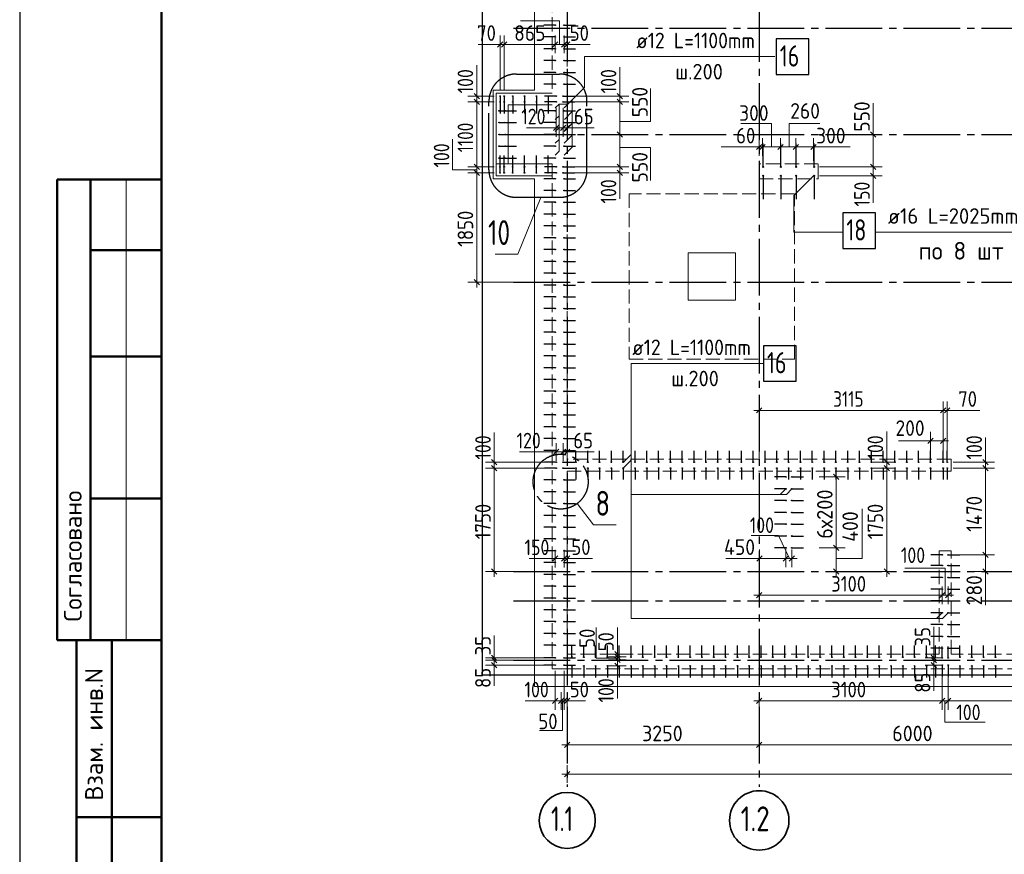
# Model space of a CAD drawing. Header units: millimetres. Extents: x 0 to 50400, y 0 to 35640.
# Tile 2 of 13: x 0 to 16665, y 7173 to 21305. Entities that reach past the tile are written whole.
import ezdxf

# ---------------------------------------------------------------- set-up
doc = ezdxf.new("R2010")
doc.units = ezdxf.units.MM
doc.linetypes.add('______2', pattern=[324, 240, -84])
doc.linetypes.add('______5', pattern=[1320, 960, -120, 120, -120])
for name, color, linetype, lineweight in [('Standard', 7, 'Continuous', 25), ('Выпуски арматуры Г-обр.', 52, 'Continuous', 25), ('ЖБ Лента фундамента под плитной частью', 52, 'Continuous', 50), ('ЖБ Пилон', 7, 'Continuous', 35), ('ЖБ Плита Фундамента верхний уровень', 7, 'Continuous', 35), ('ЖБ Стена верхний уровень', 7, 'Continuous', 35), ('Общий01', 7, 'Continuous', 13), ('Позиционная метка линия выноска', 7, 'Continuous', 13), ('Позиционная метка номер позиции', 7, 'Continuous', 13), ('Размерная линия_ общее', 7, 'Continuous', 13)]:
    doc.layers.add(name, color=color, linetype=linetype, lineweight=lineweight)
doc.layers.add('Оси', color=7, linetype='______5', lineweight=13, true_color=0x656565)
doc.styles.add('ISOCPEUR', font='txt')

msp = doc.modelspace()

# ---------------------------------------------------------------- linework, layer by layer
at = {"layer": 'Standard', "color": 7, "linetype": 'Continuous', "lineweight": 25, "transparency": 33554687}
msp.add_line((2400, 35040), (2400, 1270), dxfattribs=at)
at = {"layer": 'Standard', "color": 7, "linetype": '______5', "lineweight": -3, "transparency": 33554687}
for p, q in [((8407, 20384), (9137, 20384)), ((7941, 18762), (7941, 19919)), ((9602, 18762), (9602, 19919)), ((8407, 18297), (9137, 18297))]:
    msp.add_line(p, q, dxfattribs=at)
at = {"layer": 'Standard', "color": 7, "linetype": 'Continuous', "lineweight": 50, "transparency": 33554687}
for p, q in [((7, 18600), (0, 18600)), ((2400, 18600), (632, 18600)), ((632, 18600), (632, 10800)), ((632, 18600), (632, 10800)), ((1200, 18600), (1200, 10800)), ((2400, 17400), (1200, 17400)), ((2400, 15600), (1200, 15600)), ((2400, 13200), (1200, 13200)), ((0, 10800), (7, 10800)), ((632, 10800), (2400, 10800)), ((960, 600), (960, 10800)), ((960, 600), (960, 10800)), ((1560, 600), (1560, 10800)), ((960, 7800), (2400, 7800))]:
    msp.add_line(p, q, dxfattribs=at)
at = {"layer": 'Standard', "color": 7, "linetype": 'Continuous', "lineweight": 13, "transparency": 33554687}
msp.add_line((1800, 18600), (1800, 10800), dxfattribs=at)
at = {"layer": 'Standard', "color": 7, "linetype": 'Continuous', "lineweight": 25, "transparency": 33554687}
msp.add_lwpolyline([(0, 0), (50400, 0), (50400, 35640), (0, 35640), (0, 0)], close=True, dxfattribs=at)
at = {"layer": 'Standard', "color": 7, "linetype": 'Continuous', "lineweight": 50, "transparency": 33554687}
msp.add_lwpolyline([(2400, 35040), (49800, 35040), (49800, 600), (2400, 600), (2400, 35040)], close=True, dxfattribs=at)
at = {"layer": 'Standard', "color": 254, "linetype": 'Continuous', "lineweight": -3, "true_color": 0xc4c4ff, "transparency": 33554687}
msp.add_lwpolyline([(7826, 10212), (40555, 10212), (40555, 33117), (7826, 33117), (7826, 10212)], dxfattribs=at)
at = {"layer": 'Standard', "color": 7, "linetype": 'Continuous', "lineweight": 13, "transparency": 33554687}
for points in [[(8045, 17333), (8429, 17333), (8819, 18295)], [(9437, 13112), (9713, 12749), (10097, 12749)]]:
    msp.add_lwpolyline(points, dxfattribs=at)
at = {"layer": 'Standard', "color": 7, "linetype": '______5', "lineweight": -3, "transparency": 33554687}
msp.add_circle((9156, 13483), 465, dxfattribs=at)
for centre, start, end in [((8407, 19919), 90, 180), ((9137, 19919), 0, 90), ((8407, 18762), 180, 270), ((9137, 18762), 270, 0)]:
    msp.add_arc(centre, 465, start, end, dxfattribs=at)
at = {"layer": 'Выпуски арматуры Г-обр.', "color": 253, "linetype": 'Continuous', "lineweight": 25, "true_color": 0xa0a0a0, "transparency": 33554687}
for p, q in [((9065, 21212), (8870, 21212)), ((9215, 21212), (9410, 21212)), ((9065, 21012), (8870, 21012)), ((9215, 21012), (9410, 21012)), ((9065, 20812), (8870, 20812)), ((9215, 20812), (9410, 20812)), ((9065, 20612), (8870, 20612)), ((9215, 20612), (9410, 20612)), ((9065, 20412), (8870, 20412)), ((9215, 20412), (9410, 20412)), ((9065, 20212), (8870, 20212)), ((9215, 20212), (9410, 20212)), ((8130, 20012), (8130, 19817)), ((8200, 20012), (8200, 19817)), ((8345, 20012), (8345, 19817)), ((8545, 20012), (8545, 19817)), ((8745, 20012), (8745, 19817)), ((9080, 20012), (8885, 20012)), ((8945, 20012), (8945, 19817)), ((9200, 20012), (9395, 20012)), ((8130, 19912), (8130, 19717)), ((8200, 19912), (8200, 19717)), ((8345, 19912), (8345, 19717)), ((8545, 19912), (8545, 19717)), ((8745, 19912), (8745, 19717)), ((9080, 19912), (8885, 19912)), ((8945, 19912), (8945, 19717)), ((9200, 19912), (9395, 19912)), ((8115, 19762), (8310, 19762)), ((8215, 19762), (8410, 19762)), ((9065, 19762), (8870, 19762)), ((9215, 19762), (9410, 19762)), ((8115, 19562), (8310, 19562)), ((8215, 19562), (8410, 19562)), ((9065, 19562), (8870, 19562)), ((9215, 19562), (9410, 19562)), ((8115, 19362), (8310, 19362)), ((8215, 19362), (8410, 19362)), ((9065, 19362), (8870, 19362)), ((9215, 19362), (9410, 19362)), ((12585, 18812), (12585, 19206)), ((12885, 18812), (12885, 19206)), ((13145, 18812), (13145, 19206)), ((13445, 18812), (13445, 19206)), ((8115, 19162), (8310, 19162)), ((8130, 18812), (8130, 19007)), ((8200, 18812), (8200, 19007)), ((8215, 19162), (8410, 19162)), ((8345, 18812), (8345, 19007)), ((8545, 18812), (8545, 19007)), ((8745, 18812), (8745, 19007)), ((9065, 19162), (8870, 19162)), ((8945, 18812), (8945, 19007)), ((9215, 19162), (9410, 19162)), ((8115, 18962), (8310, 18962)), ((8115, 18962), (8310, 18962)), ((8130, 18712), (8130, 18907)), ((8200, 18712), (8200, 18907)), ((8215, 18962), (8410, 18962)), ((8345, 18712), (8345, 18907)), ((8545, 18712), (8545, 18907)), ((8745, 18712), (8745, 18907)), ((9065, 18962), (8870, 18962)), ((8945, 18712), (8945, 18907)), ((9215, 18962), (9410, 18962)), ((9080, 18812), (8885, 18812)), ((9080, 18712), (8885, 18712)), ((9200, 18812), (9395, 18812)), ((9200, 18712), (9395, 18712)), ((9065, 18612), (8870, 18612)), ((9215, 18612), (9410, 18612)), ((12585, 18662), (12585, 18268)), ((12885, 18662), (12885, 18268)), ((13145, 18662), (13145, 18268)), ((13445, 18662), (13445, 18268)), ((9065, 18412), (8870, 18412)), ((9215, 18412), (9410, 18412)), ((9065, 18212), (8870, 18212)), ((9215, 18212), (9410, 18212)), ((9065, 18012), (8870, 18012)), ((9215, 18012), (9410, 18012)), ((9065, 17812), (8870, 17812)), ((9215, 17812), (9410, 17812)), ((9065, 17612), (8870, 17612)), ((9215, 17612), (9410, 17612)), ((9065, 17412), (8870, 17412)), ((9215, 17412), (9410, 17412)), ((9065, 17212), (8870, 17212)), ((9215, 17212), (9410, 17212)), ((9065, 17012), (8870, 17012)), ((9215, 17012), (9410, 17012)), ((9065, 16812), (8870, 16812)), ((9215, 16812), (9410, 16812)), ((9065, 16612), (8870, 16612)), ((9215, 16612), (9410, 16612)), ((9065, 16412), (8870, 16412)), ((9215, 16412), (9410, 16412)), ((9065, 16212), (8870, 16212)), ((9215, 16212), (9410, 16212)), ((9065, 16012), (8870, 16012)), ((9215, 16012), (9410, 16012)), ((9065, 15812), (8870, 15812)), ((9215, 15812), (9410, 15812)), ((9065, 15612), (8870, 15612)), ((9215, 15612), (9410, 15612)), ((9065, 15412), (8870, 15412)), ((9215, 15412), (9410, 15412)), ((9065, 15212), (8870, 15212)), ((9215, 15212), (9410, 15212)), ((9065, 15012), (8870, 15012)), ((9215, 15012), (9410, 15012)), ((9065, 14812), (8870, 14812)), ((9215, 14812), (9410, 14812)), ((9065, 14612), (8870, 14612)), ((9215, 14612), (9410, 14612)), ((9065, 14412), (8870, 14412)), ((9215, 14412), (9410, 14412)), ((9065, 14212), (8870, 14212)), ((9215, 14212), (9410, 14212)), ((9065, 14012), (8870, 14012)), ((9215, 14012), (9410, 14012)), ((9415, 13812), (9415, 14007)), ((9615, 13812), (9615, 14007)), ((9815, 13812), (9815, 14007)), ((10015, 13812), (10015, 14007)), ((10215, 13812), (10215, 14007)), ((10415, 13812), (10415, 14007)), ((10615, 13812), (10615, 14007)), ((10815, 13812), (10815, 14007)), ((11015, 13812), (11015, 14007)), ((11215, 13812), (11215, 14007)), ((11415, 13812), (11415, 14007)), ((11615, 13812), (11615, 14007)), ((11815, 13812), (11815, 14007)), ((12015, 13812), (12015, 14007)), ((12215, 13812), (12215, 14007)), ((12415, 13812), (12415, 14007)), ((12615, 13812), (12615, 14007)), ((12815, 13812), (12815, 14007)), ((13015, 13812), (13015, 14007)), ((13215, 13812), (13215, 14007)), ((13415, 13812), (13415, 14007)), ((13615, 13812), (13615, 14007)), ((13815, 13812), (13815, 14007)), ((14015, 13812), (14015, 14007)), ((14215, 13812), (14215, 14007)), ((14415, 13812), (14415, 14007)), ((14615, 13812), (14615, 14007)), ((14815, 13812), (14815, 14007)), ((15015, 13812), (15015, 14007)), ((15215, 13812), (15215, 14007)), ((15415, 13812), (15415, 14007)), ((15630, 13812), (15630, 14007)), ((15700, 13812), (15700, 14007)), ((9080, 13812), (8885, 13812)), ((9080, 13712), (8885, 13712)), ((9200, 13812), (9395, 13812)), ((9200, 13712), (9395, 13712)), ((9415, 13712), (9415, 13517)), ((9615, 13712), (9615, 13517)), ((9815, 13712), (9815, 13517)), ((10015, 13712), (10015, 13517)), ((10215, 13712), (10215, 13517)), ((10415, 13712), (10415, 13517)), ((10615, 13712), (10615, 13517)), ((10815, 13712), (10815, 13517)), ((11015, 13712), (11015, 13517)), ((11215, 13712), (11215, 13517)), ((11415, 13712), (11415, 13517)), ((11615, 13712), (11615, 13517)), ((11815, 13712), (11815, 13517)), ((12015, 13712), (12015, 13517)), ((12215, 13712), (12215, 13517)), ((12415, 13712), (12415, 13517)), ((12615, 13712), (12615, 13517)), ((12815, 13712), (12815, 13517)), ((13015, 13712), (13015, 13517)), ((13215, 13712), (13215, 13517)), ((13415, 13712), (13415, 13517)), ((13615, 13712), (13615, 13517)), ((13815, 13712), (13815, 13517)), ((14015, 13712), (14015, 13517)), ((14215, 13712), (14215, 13517)), ((14415, 13712), (14415, 13517)), ((14615, 13712), (14615, 13517)), ((14815, 13712), (14815, 13517)), ((15015, 13712), (15015, 13517)), ((15215, 13712), (15215, 13517)), ((15415, 13712), (15415, 13517)), ((15630, 13712), (15630, 13517)), ((15700, 13712), (15700, 13517)), ((9065, 13512), (8870, 13512)), ((9215, 13512), (9410, 13512)), ((12970, 13562), (12775, 13562)), ((13070, 13562), (13265, 13562)), ((12970, 13362), (12775, 13362)), ((13070, 13362), (13265, 13362)), ((9065, 13312), (8870, 13312)), ((9215, 13312), (9410, 13312)), ((9065, 13112), (8870, 13112)), ((9215, 13112), (9410, 13112)), ((12970, 13162), (12775, 13162)), ((13070, 13162), (13265, 13162)), ((9065, 12912), (8870, 12912)), ((9215, 12912), (9410, 12912)), ((12970, 12962), (12775, 12962)), ((13070, 12962), (13265, 12962)), ((9065, 12712), (8870, 12712)), ((9215, 12712), (9410, 12712)), ((12970, 12762), (12775, 12762)), ((13070, 12762), (13265, 12762)), ((9065, 12512), (8870, 12512)), ((9215, 12512), (9410, 12512)), ((12970, 12562), (12775, 12562)), ((13070, 12562), (13265, 12562)), ((12970, 12362), (12775, 12362)), ((13070, 12362), (13265, 12362)), ((9065, 12312), (8870, 12312)), ((9215, 12312), (9410, 12312)), ((15615, 12242), (15420, 12242)), ((15715, 12242), (15910, 12242)), ((9065, 12112), (8870, 12112)), ((9215, 12112), (9410, 12112)), ((15615, 12062), (15420, 12062)), ((15715, 12062), (15910, 12062)), ((9065, 11912), (8870, 11912)), ((9215, 11912), (9410, 11912)), ((15615, 11862), (15420, 11862)), ((15715, 11862), (15910, 11862)), ((9065, 11712), (8870, 11712)), ((9215, 11712), (9410, 11712)), ((9065, 11512), (8870, 11512)), ((9215, 11512), (9410, 11512)), ((15615, 11662), (15420, 11662)), ((15715, 11662), (15910, 11662)), ((15615, 11462), (15420, 11462)), ((15715, 11462), (15910, 11462)), ((9065, 11312), (8870, 11312)), ((9215, 11312), (9410, 11312)), ((15615, 11262), (15420, 11262)), ((15715, 11262), (15910, 11262)), ((9065, 11112), (8870, 11112)), ((9215, 11112), (9410, 11112)), ((15615, 11062), (15420, 11062)), ((15715, 11062), (15910, 11062)), ((9065, 10912), (8870, 10912)), ((9215, 10912), (9410, 10912)), ((15615, 10862), (15420, 10862)), ((15715, 10862), (15910, 10862)), ((9065, 10712), (8870, 10712)), ((9215, 10712), (9410, 10712)), ((9348, 10512), (9348, 10707)), ((9548, 10512), (9548, 10707)), ((9748, 10512), (9748, 10707)), ((9948, 10512), (9948, 10707)), ((10148, 10512), (10148, 10707)), ((10348, 10512), (10348, 10707)), ((10548, 10512), (10548, 10707)), ((10748, 10512), (10748, 10707)), ((10948, 10512), (10948, 10707)), ((11148, 10512), (11148, 10707)), ((11348, 10512), (11348, 10707)), ((11548, 10512), (11548, 10707)), ((11748, 10512), (11748, 10707)), ((11948, 10512), (11948, 10707)), ((12148, 10512), (12148, 10707)), ((12348, 10512), (12348, 10707)), ((12548, 10512), (12548, 10707)), ((12748, 10512), (12748, 10707)), ((12948, 10512), (12948, 10707)), ((13148, 10512), (13148, 10707)), ((13348, 10512), (13348, 10707)), ((13548, 10512), (13548, 10707)), ((13748, 10512), (13748, 10707)), ((13948, 10512), (13948, 10707)), ((14148, 10512), (14148, 10707)), ((14348, 10512), (14348, 10707)), ((14548, 10512), (14548, 10707)), ((14748, 10512), (14748, 10707)), ((14948, 10512), (14948, 10707)), ((15148, 10512), (15148, 10707)), ((15348, 10512), (15348, 10707)), ((15498, 10512), (15498, 10707)), ((15615, 10497), (15615, 10692)), ((15715, 10497), (15715, 10692)), ((15915, 10512), (15915, 10707)), ((16115, 10512), (16115, 10707)), ((16315, 10512), (16315, 10707)), ((16515, 10512), (16515, 10707)), ((15615, 10662), (15420, 10662)), ((15715, 10662), (15910, 10662)), ((9065, 10497), (8870, 10497)), ((9065, 10377), (8870, 10377)), ((9215, 10497), (9410, 10497)), ((9215, 10377), (9410, 10377)), ((9348, 10362), (9348, 10167)), ((9548, 10362), (9548, 10167)), ((9748, 10362), (9748, 10167)), ((9948, 10362), (9948, 10167)), ((10148, 10362), (10148, 10167)), ((10348, 10362), (10348, 10167)), ((10548, 10362), (10548, 10167)), ((10748, 10362), (10748, 10167)), ((10948, 10362), (10948, 10167)), ((11148, 10362), (11148, 10167)), ((11348, 10362), (11348, 10167)), ((11548, 10362), (11548, 10167)), ((11748, 10362), (11748, 10167)), ((11948, 10362), (11948, 10167)), ((12148, 10362), (12148, 10167)), ((12348, 10362), (12348, 10167)), ((12548, 10362), (12548, 10167)), ((12748, 10362), (12748, 10167)), ((12948, 10362), (12948, 10167)), ((13148, 10362), (13148, 10167)), ((13348, 10362), (13348, 10167)), ((13548, 10362), (13548, 10167)), ((13748, 10362), (13748, 10167)), ((13948, 10362), (13948, 10167)), ((14148, 10362), (14148, 10167)), ((14348, 10362), (14348, 10167)), ((14548, 10362), (14548, 10167)), ((14748, 10362), (14748, 10167)), ((14948, 10362), (14948, 10167)), ((15148, 10362), (15148, 10167)), ((15348, 10362), (15348, 10167)), ((15498, 10362), (15498, 10167)), ((15615, 10377), (15615, 10182)), ((15715, 10377), (15715, 10182)), ((15915, 10362), (15915, 10167)), ((16115, 10362), (16115, 10167)), ((16315, 10362), (16315, 10167)), ((16515, 10362), (16515, 10167))]:
    msp.add_line(p, q, dxfattribs=at)
at = {"layer": 'Выпуски арматуры Г-обр.', "color": 7, "linetype": 'Continuous', "lineweight": 25, "transparency": 33554687}
for points in [[(12805, 20379), (13357, 20379), (13357, 20979), (12805, 20979), (12805, 20379)], [(13931, 17433), (14483, 17433), (14483, 18033), (13931, 18033), (13931, 17433)], [(12588, 15185), (13140, 15185), (13140, 15785), (12588, 15785), (12588, 15185)]]:
    msp.add_lwpolyline(points, dxfattribs=at)
for centre, radius in [((9065, 21212), 6), ((9215, 21212), 6), ((9065, 21012), 6), ((9215, 21012), 6), ((9065, 20812), 6), ((9215, 20812), 6), ((9065, 20612), 6), ((9215, 20612), 6), ((9065, 20412), 6), ((9215, 20412), 6), ((9065, 20212), 6), ((9215, 20212), 6), ((8130, 20012), 6), ((8200, 20012), 6), ((8345, 20012), 6), ((8545, 20012), 6), ((8745, 20012), 6), ((8945, 20012), 6), ((9080, 20012), 6), ((9200, 20012), 6), ((8130, 19912), 6), ((8200, 19912), 6), ((8345, 19912), 6), ((8545, 19912), 6), ((8745, 19912), 6), ((8945, 19912), 6), ((9080, 19912), 6), ((9200, 19912), 6), ((8115, 19762), 6), ((8215, 19762), 6), ((9065, 19762), 6), ((9215, 19762), 6), ((8115, 19562), 6), ((8215, 19562), 6), ((9065, 19562), 6), ((9215, 19562), 6), ((8115, 19362), 6), ((8215, 19362), 6), ((9065, 19362), 6), ((9215, 19362), 6), ((8115, 19162), 6), ((8215, 19162), 6), ((9065, 19162), 6), ((9215, 19162), 6), ((8115, 18962), 6), ((8115, 18962), 6), ((8215, 18962), 6), ((9065, 18962), 6), ((9215, 18962), 6), ((8130, 18812), 6), ((8130, 18712), 6), ((8200, 18812), 6), ((8200, 18712), 6), ((8345, 18812), 6), ((8345, 18712), 6), ((8545, 18812), 6), ((8545, 18712), 6), ((8745, 18812), 6), ((8745, 18712), 6), ((8945, 18812), 6), ((8945, 18712), 6), ((9080, 18812), 6), ((9080, 18712), 6), ((9200, 18812), 6), ((9200, 18712), 6), ((12585, 18812), 8), ((12585, 18662), 8), ((12885, 18812), 8), ((12885, 18662), 8), ((13145, 18812), 8), ((13145, 18662), 8), ((13445, 18812), 8), ((13445, 18662), 8), ((9065, 18612), 6), ((9215, 18612), 6), ((9065, 18412), 6), ((9215, 18412), 6), ((9065, 18212), 6), ((9215, 18212), 6), ((9065, 18012), 6), ((9215, 18012), 6), ((9065, 17812), 6), ((9215, 17812), 6), ((9065, 17612), 6), ((9215, 17612), 6), ((9065, 17412), 6), ((9215, 17412), 6), ((9065, 17212), 6), ((9215, 17212), 6), ((9065, 17012), 6), ((9215, 17012), 6), ((9065, 16812), 6), ((9215, 16812), 6), ((9065, 16612), 6), ((9215, 16612), 6), ((9065, 16412), 6), ((9215, 16412), 6), ((9065, 16212), 6), ((9215, 16212), 6), ((9065, 16012), 6), ((9215, 16012), 6), ((9065, 15812), 6), ((9215, 15812), 6), ((9065, 15612), 6), ((9215, 15612), 6), ((9065, 15412), 6), ((9215, 15412), 6), ((9065, 15212), 6), ((9215, 15212), 6), ((9065, 15012), 6), ((9215, 15012), 6), ((9065, 14812), 6), ((9215, 14812), 6), ((9065, 14612), 6), ((9215, 14612), 6), ((9065, 14412), 6), ((9215, 14412), 6), ((9065, 14212), 6), ((9215, 14212), 6), ((9065, 14012), 6), ((9215, 14012), 6), ((9080, 13812), 6), ((9080, 13712), 6), ((9200, 13812), 6), ((9200, 13712), 6), ((9415, 13812), 6), ((9415, 13712), 6), ((9615, 13812), 6), ((9615, 13712), 6), ((9815, 13812), 6), ((9815, 13712), 6), ((10015, 13812), 6), ((10015, 13712), 6), ((10215, 13812), 6), ((10215, 13712), 6), ((10415, 13812), 6), ((10415, 13712), 6), ((10615, 13812), 6), ((10615, 13712), 6), ((10815, 13812), 6), ((10815, 13712), 6), ((11015, 13812), 6), ((11015, 13712), 6), ((11215, 13812), 6), ((11215, 13712), 6), ((11415, 13812), 6), ((11415, 13712), 6), ((11615, 13812), 6), ((11615, 13712), 6), ((11815, 13812), 6), ((11815, 13712), 6), ((12015, 13812), 6), ((12015, 13712), 6), ((12215, 13812), 6), ((12215, 13712), 6), ((12415, 13812), 6), ((12415, 13712), 6), ((12615, 13812), 6), ((12615, 13712), 6), ((12815, 13812), 6), ((12815, 13712), 6), ((13015, 13812), 6), ((13015, 13712), 6), ((13215, 13812), 6), ((13215, 13712), 6), ((13415, 13812), 6), ((13415, 13712), 6), ((13615, 13812), 6), ((13615, 13712), 6), ((13815, 13812), 6), ((13815, 13712), 6), ((14015, 13812), 6), ((14015, 13712), 6), ((14215, 13812), 6), ((14215, 13712), 6), ((14415, 13812), 6), ((14415, 13712), 6), ((14615, 13812), 6), ((14615, 13712), 6), ((14815, 13812), 6), ((14815, 13712), 6), ((15015, 13812), 6), ((15015, 13712), 6), ((15215, 13812), 6), ((15215, 13712), 6), ((15415, 13812), 6), ((15415, 13712), 6), ((15630, 13812), 6), ((15630, 13712), 6), ((15700, 13812), 6), ((15700, 13712), 6), ((9065, 13512), 6), ((9215, 13512), 6), ((12970, 13562), 6), ((13070, 13562), 6), ((12970, 13362), 6), ((13070, 13362), 6), ((9065, 13312), 6), ((9215, 13312), 6), ((12970, 13162), 6), ((13070, 13162), 6), ((9065, 13112), 6), ((9215, 13112), 6), ((9065, 12912), 6), ((9215, 12912), 6), ((12970, 12962), 6), ((13070, 12962), 6), ((9065, 12712), 6), ((9215, 12712), 6), ((12970, 12762), 6), ((13070, 12762), 6), ((9065, 12512), 6), ((9215, 12512), 6), ((12970, 12562), 6), ((13070, 12562), 6), ((12970, 12362), 6), ((13070, 12362), 6), ((9065, 12312), 6), ((9215, 12312), 6), ((15615, 12242), 6), ((15715, 12242), 6), ((9065, 12112), 6), ((9215, 12112), 6), ((15615, 12062), 6), ((15715, 12062), 6), ((9065, 11912), 6), ((9215, 11912), 6), ((15615, 11862), 6), ((15715, 11862), 6), ((9065, 11712), 6), ((9215, 11712), 6), ((15615, 11662), 6), ((15715, 11662), 6), ((9065, 11512), 6), ((9215, 11512), 6), ((15615, 11462), 6), ((15715, 11462), 6), ((9065, 11312), 6), ((9215, 11312), 6), ((15615, 11262), 6), ((15715, 11262), 6), ((9065, 11112), 6), ((9215, 11112), 6), ((15615, 11062), 6), ((15715, 11062), 6), ((9065, 10912), 6), ((9215, 10912), 6), ((15615, 10862), 6), ((15715, 10862), 6), ((9065, 10712), 6), ((9215, 10712), 6), ((15615, 10662), 6), ((15715, 10662), 6), ((9065, 10497), 6), ((9215, 10497), 6), ((9348, 10512), 6), ((9548, 10512), 6), ((9748, 10512), 6), ((9948, 10512), 6), ((10148, 10512), 6), ((10348, 10512), 6), ((10548, 10512), 6), ((10748, 10512), 6), ((10948, 10512), 6), ((11148, 10512), 6), ((11348, 10512), 6), ((11548, 10512), 6), ((11748, 10512), 6), ((11948, 10512), 6), ((12148, 10512), 6), ((12348, 10512), 6), ((12548, 10512), 6), ((12748, 10512), 6), ((12948, 10512), 6), ((13148, 10512), 6), ((13348, 10512), 6), ((13548, 10512), 6), ((13748, 10512), 6), ((13948, 10512), 6), ((14148, 10512), 6), ((14348, 10512), 6), ((14548, 10512), 6), ((14748, 10512), 6), ((14948, 10512), 6), ((15148, 10512), 6), ((15348, 10512), 6), ((15498, 10512), 6), ((15615, 10497), 6), ((15715, 10497), 6), ((15915, 10512), 6), ((16115, 10512), 6), ((16315, 10512), 6), ((16515, 10512), 6), ((9065, 10377), 6), ((9215, 10377), 6), ((9348, 10362), 6), ((9548, 10362), 6), ((9748, 10362), 6), ((9948, 10362), 6), ((10148, 10362), 6), ((10348, 10362), 6), ((10548, 10362), 6), ((10748, 10362), 6), ((10948, 10362), 6), ((11148, 10362), 6), ((11348, 10362), 6), ((11548, 10362), 6), ((11748, 10362), 6), ((11948, 10362), 6), ((12148, 10362), 6), ((12348, 10362), 6), ((12548, 10362), 6), ((12748, 10362), 6), ((12948, 10362), 6), ((13148, 10362), 6), ((13348, 10362), 6), ((13548, 10362), 6), ((13748, 10362), 6), ((13948, 10362), 6), ((14148, 10362), 6), ((14348, 10362), 6), ((14548, 10362), 6), ((14748, 10362), 6), ((14948, 10362), 6), ((15148, 10362), 6), ((15348, 10362), 6), ((15498, 10362), 6), ((15615, 10377), 6), ((15715, 10377), 6), ((15915, 10362), 6), ((16115, 10362), 6), ((16315, 10362), 6), ((16515, 10362), 6)]:
    msp.add_circle(centre, radius, dxfattribs=at)
at = {"layer": 'ЖБ Лента фундамента под плитной частью', "color": 250, "linetype": '______2', "lineweight": 13, "true_color": 0x3b3b3b, "transparency": 33554687}
for p, q in [((13115, 18357), (10315, 18357)), ((10315, 18357), (10315, 15557)), ((13115, 15557), (13115, 18357)), ((11315, 17357), (12115, 17357)), ((11315, 16557), (11315, 17357)), ((12115, 17357), (12115, 16557)), ((12115, 16557), (11315, 16557)), ((10315, 15557), (13115, 15557))]:
    msp.add_line(p, q, dxfattribs=at)
at = {"layer": 'ЖБ Пилон', "color": 250, "linetype": '______2', "lineweight": 13, "true_color": 0x3b3b3b, "transparency": 33554687}
for p, q in [((13515, 18862), (12515, 18862)), ((12515, 18862), (12515, 18612)), ((13515, 18612), (13515, 18862)), ((12515, 18612), (13515, 18612))]:
    msp.add_line(p, q, dxfattribs=at)
at = {"layer": 'ЖБ Плита Фундамента верхний уровень', "color": 8, "linetype": 'Continuous', "lineweight": 18, "transparency": 33554687}
for p, q in [((8715, 32912), (8715, 20112)), ((8015, 20112), (8015, 18612)), ((8715, 20112), (8015, 20112)), ((8015, 18612), (8715, 18612)), ((8715, 18612), (8715, 10012)), ((12115, 17357), (11315, 17357)), ((11315, 17357), (11315, 16557)), ((12115, 16557), (12115, 17357)), ((11315, 16557), (12115, 16557)), ((8715, 10012), (40215, 10012))]:
    msp.add_line(p, q, dxfattribs=at)
at = {"layer": 'ЖБ Стена верхний уровень', "color": 250, "linetype": '______2', "lineweight": 13, "true_color": 0x3b3b3b, "transparency": 33554687}
for p, q in [((9015, 32362), (9015, 20062)), ((9265, 19862), (9265, 32362)), ((9015, 20062), (8065, 20062)), ((8065, 20062), (8065, 19862)), ((8065, 19862), (8065, 18862)), ((8265, 18862), (8265, 19862)), ((8265, 19862), (9015, 19862)), ((8065, 18862), (8265, 18862)), ((9015, 18862), (8065, 18862)), ((8065, 18862), (8065, 18662)), ((9015, 18862), (9015, 10312)), ((9015, 18662), (9015, 18862)), ((9265, 13862), (9265, 18862)), ((8065, 18662), (9015, 18662)), ((15765, 13862), (9265, 13862)), ((15765, 13662), (15765, 13862)), ((9265, 13662), (15565, 13662)), ((9265, 10562), (9265, 13662)), ((15565, 13662), (15765, 13662)), ((15565, 12312), (15765, 12312)), ((15565, 12312), (15565, 10562)), ((15765, 10562), (15765, 12312)), ((15565, 10562), (9265, 10562)), ((33465, 10562), (15765, 10562)), ((9015, 10312), (9265, 10312)), ((9265, 10312), (40165, 10312))]:
    msp.add_line(p, q, dxfattribs=at)
at = {"layer": 'Оси', "color": 8, "linetype": '______5', "lineweight": -3, "transparency": 33554687}
for p, q in [((9265, 33432), (9265, 8317)), ((12515, 33432), (12515, 8317)), ((8359, 21162), (42964, 21162)), ((8359, 19362), (42964, 19362)), ((8359, 16862), (42964, 16862)), ((8359, 11962), (42964, 11962)), ((8359, 11462), (42964, 11462)), ((8359, 10462), (42964, 10462))]:
    msp.add_line(p, q, dxfattribs=at)
at = {"layer": 'Оси', "color": 7, "linetype": 'Continuous', "lineweight": 35, "transparency": 33554687}
for centre, radius in [((9268, 7747), 475), ((12518, 7747), 503)]:
    msp.add_circle(centre, radius, dxfattribs=at)
at = {"layer": 'Позиционная метка линия выноска', "color": 7, "linetype": 'Continuous', "lineweight": 18, "transparency": 33554687}
for p, q in [((8065, 18662), (8065, 20062)), ((8065, 20062), (8385, 20062)), ((9015, 20062), (8365, 20062)), ((9015, 19862), (8265, 19862)), ((8265, 19862), (8265, 18862)), ((8265, 18862), (9015, 18862)), ((9015, 18662), (8065, 18662))]:
    msp.add_line(p, q, dxfattribs=at)
at = {"layer": 'Позиционная метка номер позиции', "color": 7, "linetype": 'Continuous', "lineweight": 13, "transparency": 33554687}
for p, q in [((9135, 21286), (8475, 21286)), ((9135, 20886), (9135, 21286)), ((8130, 20886), (7760, 20886)), ((9265, 20886), (9655, 20886)), ((7736, 20012), (7736, 20532)), ((10159, 20012), (10159, 20502)), ((14448, 19362), (14448, 19892)), ((9065, 19612), (9129, 19676)), ((9221, 19612), (9349, 19752)), ((9215, 19412), (9349, 19547)), ((9080, 19473), (8580, 19473)), ((9065, 19412), (9129, 19476)), ((9215, 19212), (9349, 19347)), ((9265, 19473), (9725, 19473)), ((7326, 18763), (7326, 19283)), ((9065, 19212), (9129, 19276)), ((14448, 18812), (14448, 19312)), ((12445, 19149), (11875, 19149)), ((13435, 19149), (14055, 19149)), ((7736, 18763), (7326, 18763)), ((10159, 18712), (10159, 18272)), ((14448, 18662), (14448, 18202)), ((13931, 17707), (13103, 17707)), ((15700, 14690), (16252, 14690)), ((8033, 13812), (8033, 14312)), ((14675, 13812), (14675, 14329)), ((15415, 14175), (14875, 14175)), ((16348, 13797), (16348, 14230)), ((9080, 13986), (8461, 13986)), ((9265, 13986), (9721, 13986)), ((10221, 13812), (10348, 13940)), ((14259, 12180), (14259, 13020)), ((12381, 12568), (12841, 12568)), ((12841, 12568), (13030, 12182)), ((9065, 12179), (8625, 12179)), ((9265, 12179), (9695, 12179)), ((12520, 12182), (11952, 12182)), ((13819, 12180), (14259, 12180)), ((15663, 12020), (14981, 12020)), ((15663, 11560), (15663, 12020)), ((16348, 11962), (16348, 11391)), ((9756, 10491), (9756, 11011)), ((10116, 10514), (10116, 11014)), ((15474, 10497), (15474, 11023)), ((8033, 10497), (8033, 10877)), ((8033, 10377), (8033, 10027)), ((10116, 10491), (9756, 10491)), ((10116, 10364), (10116, 9809)), ((15474, 10377), (15474, 9939)), ((9065, 9770), (8555, 9770)), ((9190, 9770), (9190, 9270)), ((9215, 9770), (9575, 9770)), ((15660, 9770), (15660, 9410)), ((15660, 9410), (16339, 9410)), ((9190, 9270), (8800, 9270))]:
    msp.add_line(p, q, dxfattribs=at)
for points in [[(9215, 19812), (9562, 20159), (9562, 20679), (12780, 20679)], [(10159, 19582), (10679, 19582), (10679, 20142)], [(9065, 19812), (9129, 19876), (9279, 19876)], [(9065, 19012), (9129, 19076), (9129, 19876)], [(9215, 19012), (9349, 19147), (9349, 19947)], [(12727, 19149), (12727, 19549), (12206, 19549)], [(13024, 19149), (13024, 19549), (13544, 19549)], [(10159, 19142), (10679, 19142), (10679, 18582)], [(13435, 18662), (13103, 18330), (13103, 17707)], [(17855, 18662), (17530, 18337), (17530, 17707), (14483, 17707)], [(10215, 13712), (10348, 13846), (10348, 15485), (12588, 15485)], [(10348, 13846), (10348, 11166), (15518, 11166), (15615, 11262)], [(12970, 13362), (12871, 13263), (10348, 13263)], [(13070, 13362), (12977, 13263), (12871, 13263)], [(15518, 11166), (15618, 11166), (15715, 11262)]]:
    msp.add_lwpolyline(points, dxfattribs=at)
at = {"layer": 'Размерная линия_ общее', "color": 7, "linetype": 'Continuous', "lineweight": 13, "transparency": 33554687}
for p, q in [((8130, 20886), (8130, 21036)), ((8200, 20886), (8200, 21036)), ((9065, 20886), (9065, 21036)), ((9215, 20886), (9215, 21036)), ((9265, 20886), (9265, 21036)), ((8130, 20886), (8040, 20886)), ((8130, 20886), (8130, 20736)), ((8130, 20886), (8130, 20112)), ((8130, 20886), (8200, 20886)), ((8200, 20886), (8200, 20736)), ((8200, 20886), (8200, 20112)), ((8200, 20886), (9065, 20886)), ((9065, 20886), (9065, 20736)), ((9065, 20886), (9065, 20886)), ((9065, 20886), (9215, 20886)), ((9215, 20886), (9215, 20736)), ((9215, 20886), (9215, 20886)), ((9215, 20886), (9265, 20886)), ((9265, 20886), (9265, 20736)), ((9265, 20886), (9265, 20811)), ((9265, 20886), (9355, 20886)), ((7736, 20012), (7586, 20012)), ((7736, 20012), (7736, 20102)), ((7736, 20012), (7886, 20012)), ((7736, 20012), (8030, 20012)), ((7736, 19912), (7736, 20012)), ((10159, 20012), (10009, 20012)), ((10159, 20012), (10159, 20102)), ((10159, 20012), (10309, 20012)), ((10159, 19912), (10159, 20012)), ((7736, 19912), (7586, 19912)), ((7736, 19912), (7886, 19912)), ((7736, 19912), (8030, 19912)), ((7736, 18812), (7736, 19912)), ((10159, 19912), (10009, 19912)), ((10159, 19912), (10309, 19912)), ((10159, 19362), (10159, 19912)), ((9080, 19473), (9080, 19623)), ((9200, 19473), (9200, 19623)), ((9265, 19473), (9265, 19623)), ((9080, 19473), (8990, 19473)), ((9080, 19473), (9080, 19323)), ((9080, 19473), (9200, 19473)), ((9200, 19473), (9200, 19323)), ((9200, 19473), (9265, 19473)), ((9265, 19473), (9265, 19323)), ((9265, 19473), (9265, 19473)), ((9265, 19473), (9355, 19473)), ((10159, 19362), (10009, 19362)), ((10159, 19362), (10309, 19362)), ((10159, 19362), (10159, 19362)), ((10159, 18812), (10159, 19362)), ((14448, 19362), (14298, 19362)), ((14448, 19362), (14448, 19452)), ((14448, 19362), (14598, 19362)), ((14448, 19362), (14448, 19362)), ((14448, 18812), (14448, 19362)), ((12515, 19149), (12515, 19299)), ((12575, 19149), (12575, 19299)), ((12875, 19149), (12875, 19299)), ((13135, 19149), (13135, 19299)), ((13435, 19149), (13435, 19299)), ((12515, 19149), (12425, 19149)), ((12515, 19149), (12515, 18999)), ((12515, 19149), (12515, 19149)), ((12515, 19149), (12575, 19149)), ((12575, 19149), (12575, 18999)), ((12575, 19149), (12575, 19012)), ((12575, 19149), (12875, 19149)), ((12875, 19149), (12875, 18999)), ((12875, 19149), (12875, 18912)), ((12875, 19149), (13135, 19149)), ((13135, 19149), (13135, 18999)), ((13135, 19149), (13135, 18912)), ((13135, 19149), (13435, 19149)), ((13435, 19149), (13435, 18999)), ((13435, 19149), (13435, 18912)), ((13435, 19149), (13525, 19149)), ((7736, 18812), (7586, 18812)), ((7736, 18712), (7586, 18712)), ((7736, 18812), (7886, 18812)), ((7736, 18812), (8030, 18812)), ((7736, 18712), (7736, 18812)), ((7736, 18712), (7886, 18712)), ((7736, 18712), (8030, 18712)), ((10159, 18812), (10009, 18812)), ((10159, 18712), (10009, 18712)), ((10159, 18812), (10309, 18812)), ((10159, 18712), (10159, 18812)), ((10159, 18712), (10309, 18712)), ((10159, 18712), (10159, 18622)), ((14448, 18812), (14298, 18812)), ((14448, 18812), (14598, 18812)), ((14448, 18662), (14448, 18812)), ((14448, 18662), (14298, 18662)), ((14448, 18662), (14598, 18662)), ((14448, 18662), (14448, 18572)), ((7736, 16862), (7586, 16862)), ((7736, 16862), (7886, 16862)), ((7736, 16862), (8615, 16862)), ((7736, 16862), (7736, 16772)), ((12515, 14690), (12515, 14840)), ((15630, 14690), (15630, 14840)), ((15700, 14690), (15700, 14840)), ((12515, 14690), (12425, 14690)), ((12515, 14690), (12515, 14540)), ((12515, 14690), (12515, 13884)), ((12515, 14690), (15630, 14690)), ((15630, 14690), (15630, 14540)), ((15630, 14690), (15630, 13912)), ((15630, 14690), (15700, 14690)), ((15700, 14690), (15700, 14540)), ((15700, 14690), (15700, 13912)), ((15700, 14690), (15790, 14690)), ((15415, 14175), (15325, 14175)), ((15415, 14175), (15415, 14325)), ((15415, 14175), (15415, 14025)), ((15415, 14175), (15415, 13912)), ((15415, 14175), (15630, 14175)), ((15630, 14175), (15630, 14325)), ((15630, 14175), (15630, 14025)), ((15630, 14175), (15630, 14012)), ((15630, 14175), (15720, 14175)), ((9080, 13986), (9080, 14136)), ((9200, 13986), (9200, 14136)), ((9265, 13986), (9265, 14136)), ((8033, 13812), (8033, 13902)), ((9080, 13986), (8990, 13986)), ((9080, 13986), (9080, 13836)), ((9080, 13986), (9080, 13912)), ((9080, 13986), (9200, 13986)), ((9200, 13986), (9200, 13836)), ((9200, 13986), (9200, 13912)), ((9200, 13986), (9265, 13986)), ((9265, 13986), (9265, 13836)), ((9265, 13986), (9265, 13962)), ((9265, 13986), (9355, 13986)), ((14675, 13812), (14675, 13902)), ((16348, 13812), (16348, 13902)), ((8033, 13812), (7883, 13812)), ((8033, 13712), (7883, 13712)), ((8033, 13812), (8183, 13812)), ((8033, 13812), (8980, 13812)), ((8033, 13712), (8033, 13812)), ((8033, 13712), (8183, 13712)), ((8033, 13712), (8980, 13712)), ((14675, 13812), (14525, 13812)), ((14675, 13712), (14525, 13712)), ((14675, 13812), (14825, 13812)), ((14675, 13712), (14675, 13812)), ((14675, 13712), (14825, 13712)), ((16348, 13812), (16198, 13812)), ((16348, 13712), (16198, 13712)), ((16348, 13812), (16498, 13812)), ((16348, 13712), (16348, 13812)), ((16348, 13712), (16498, 13712)), ((16348, 12242), (16348, 13712)), ((13819, 13562), (13530, 13562)), ((13819, 13562), (13669, 13562)), ((13819, 13562), (13819, 13652)), ((13819, 13562), (13969, 13562)), ((13819, 12362), (13530, 12362)), ((13819, 12362), (13669, 12362)), ((13819, 12362), (13969, 12362)), ((13819, 11962), (13819, 12362)), ((9065, 12179), (8975, 12179)), ((9065, 12179), (9065, 12329)), ((9065, 12179), (9065, 12029)), ((9065, 12179), (9065, 12042)), ((9215, 12179), (9065, 12179)), ((9215, 12179), (9215, 12329)), ((9215, 12179), (9215, 12029)), ((9215, 12179), (9215, 12042)), ((9265, 12179), (9215, 12179)), ((9265, 12179), (9265, 12329)), ((9265, 12179), (9265, 12029)), ((9265, 12179), (9265, 12179)), ((9265, 12179), (9355, 12179)), ((12520, 12182), (12430, 12182)), ((12520, 12182), (12520, 12332)), ((12520, 12182), (12520, 12032)), ((12520, 12182), (12520, 12182)), ((12520, 12182), (12970, 12182)), ((12970, 12182), (12970, 12332)), ((12970, 12182), (12970, 12262)), ((12970, 12182), (12970, 12032)), ((12970, 12182), (13070, 12182)), ((13070, 12182), (13070, 12332)), ((13070, 12182), (13070, 12262)), ((13070, 12182), (13070, 12032)), ((13070, 12182), (13160, 12182)), ((16348, 12242), (16198, 12242)), ((16348, 12242), (16498, 12242)), ((16348, 11962), (16348, 12242)), ((8033, 11962), (7883, 11962)), ((8033, 11962), (8183, 11962)), ((8033, 11962), (8615, 11962)), ((8033, 11962), (8033, 11872)), ((13819, 11962), (13669, 11962)), ((13819, 11962), (13969, 11962)), ((13819, 11962), (13819, 11962)), ((13819, 11962), (13819, 11872)), ((14675, 11962), (14525, 11962)), ((14675, 11962), (14531, 11962)), ((14675, 11962), (14825, 11962)), ((14675, 11962), (14675, 11872)), ((16348, 11962), (16198, 11962)), ((16348, 11962), (16498, 11962)), ((16348, 11962), (16348, 11872)), ((12515, 11560), (12515, 11710)), ((15615, 11560), (15615, 11710)), ((15715, 11560), (15715, 11710)), ((12515, 11560), (12425, 11560)), ((12515, 11560), (12515, 11410)), ((12515, 11560), (15615, 11560)), ((15615, 11560), (15615, 11410)), ((15615, 11560), (15715, 11560)), ((15715, 11560), (15715, 11410)), ((15715, 11560), (15805, 11560)), ((8033, 10497), (8033, 10587)), ((10116, 10564), (9966, 10564)), ((10116, 10514), (9966, 10514)), ((10116, 10564), (10116, 10654)), ((10116, 10564), (10266, 10564)), ((10116, 10514), (10116, 10564)), ((10116, 10514), (10266, 10514)), ((10116, 10464), (10116, 10514)), ((15474, 10497), (15474, 10587)), ((8033, 10497), (7883, 10497)), ((8033, 10462), (7883, 10462)), ((8033, 10377), (7883, 10377)), ((8033, 10497), (8183, 10497)), ((8033, 10462), (8033, 10497)), ((8033, 10462), (8183, 10462)), ((8033, 10377), (8033, 10462)), ((8033, 10377), (8183, 10377)), ((8033, 10377), (8033, 10287)), ((10116, 10464), (9966, 10464)), ((10116, 10364), (9966, 10364)), ((10116, 10464), (10266, 10464)), ((10116, 10364), (10116, 10464)), ((10116, 10364), (10266, 10364)), ((10116, 10364), (10116, 10274)), ((15474, 10497), (15324, 10497)), ((15474, 10462), (15324, 10462)), ((15474, 10377), (15324, 10377)), ((15474, 10497), (15624, 10497)), ((15474, 10497), (15515, 10497)), ((15474, 10462), (15474, 10497)), ((15474, 10462), (15624, 10462)), ((15474, 10462), (15474, 10462)), ((15474, 10377), (15474, 10462)), ((15474, 10377), (15624, 10377)), ((15474, 10377), (15515, 10377)), ((15474, 10377), (15474, 10287)), ((9065, 9770), (9065, 9920)), ((9165, 9770), (9165, 9920)), ((9215, 9770), (9215, 9920)), ((9265, 9770), (9265, 9920)), ((12515, 9770), (12515, 9920)), ((15615, 9770), (15615, 9920)), ((15715, 9770), (15715, 9920)), ((9065, 9770), (8975, 9770)), ((9065, 9770), (9065, 9620)), ((9165, 9770), (9165, 9620)), ((9165, 9770), (9165, 9770)), ((9215, 9770), (9165, 9770)), ((9215, 9770), (9215, 9620)), ((9265, 9770), (9215, 9770)), ((9265, 9770), (9265, 9620)), ((9265, 9770), (9265, 9770)), ((9265, 9770), (9355, 9770)), ((12515, 9770), (12425, 9770)), ((12515, 9770), (12515, 9620)), ((12515, 9770), (12515, 9770)), ((15615, 9770), (15615, 9620)), ((15615, 9770), (15715, 9770)), ((15715, 9770), (15715, 9620)), ((15715, 9770), (18515, 9770)), ((9265, 9027), (9265, 9177)), ((12515, 9027), (12515, 9177)), ((9265, 9027), (9175, 9027)), ((9265, 9027), (9265, 8877)), ((9265, 9027), (12515, 9027)), ((12515, 9027), (12515, 8877)), ((12515, 9027), (18515, 9027)), ((9265, 8532), (9265, 8682)), ((9265, 8532), (9175, 8532)), ((9265, 8532), (9265, 8382)), ((9265, 8532), (9265, 8438)), ((9265, 8532), (40065, 8532))]:
    msp.add_line(p, q, dxfattribs=at)
at = {"layer": 'Размерная линия_ общее', "color": 7, "linetype": 'Continuous', "lineweight": 25, "transparency": 33554687}
for p, q in [((8085, 20841), (8175, 20931)), ((8155, 20841), (8245, 20931)), ((9020, 20841), (9110, 20931)), ((9170, 20841), (9260, 20931)), ((9220, 20841), (9310, 20931)), ((7781, 19967), (7691, 20057)), ((10204, 19967), (10114, 20057)), ((7781, 19867), (7691, 19957)), ((10204, 19867), (10114, 19957)), ((9035, 19428), (9125, 19518)), ((9155, 19428), (9245, 19518)), ((9220, 19428), (9310, 19518)), ((10204, 19317), (10114, 19407)), ((14493, 19317), (14403, 19407)), ((12470, 19104), (12560, 19194)), ((12530, 19104), (12620, 19194)), ((12830, 19104), (12920, 19194)), ((13090, 19104), (13180, 19194)), ((13390, 19104), (13480, 19194)), ((7781, 18767), (7691, 18857)), ((10204, 18767), (10114, 18857)), ((14493, 18767), (14403, 18857)), ((7781, 18667), (7691, 18757)), ((10204, 18667), (10114, 18757)), ((14493, 18617), (14403, 18707)), ((7781, 16817), (7691, 16907)), ((12470, 14645), (12560, 14735)), ((15585, 14645), (15675, 14735)), ((15655, 14645), (15745, 14735)), ((15370, 14130), (15460, 14220)), ((15585, 14130), (15675, 14220)), ((9035, 13941), (9125, 14031)), ((9155, 13941), (9245, 14031)), ((9220, 13941), (9310, 14031)), ((8078, 13767), (7988, 13857)), ((14720, 13767), (14630, 13857)), ((16393, 13767), (16303, 13857)), ((8078, 13667), (7988, 13757)), ((14720, 13667), (14630, 13757)), ((16393, 13667), (16303, 13757)), ((13864, 13517), (13774, 13607)), ((13864, 12317), (13774, 12407)), ((9110, 12224), (9020, 12134)), ((9260, 12224), (9170, 12134)), ((9310, 12224), (9220, 12134)), ((12475, 12137), (12565, 12227)), ((12925, 12137), (13015, 12227)), ((13025, 12137), (13115, 12227)), ((16393, 12197), (16303, 12287)), ((8078, 11917), (7988, 12007)), ((13864, 11917), (13774, 12007)), ((14720, 11917), (14630, 12007)), ((16393, 11917), (16303, 12007)), ((12470, 11515), (12560, 11605)), ((15570, 11515), (15660, 11605)), ((15670, 11515), (15760, 11605)), ((8078, 10452), (7988, 10542)), ((8078, 10417), (7988, 10507)), ((10161, 10519), (10071, 10609)), ((10161, 10469), (10071, 10559)), ((10161, 10419), (10071, 10509)), ((15519, 10452), (15429, 10542)), ((15519, 10417), (15429, 10507)), ((8078, 10332), (7988, 10422)), ((10161, 10319), (10071, 10409)), ((15519, 10332), (15429, 10422)), ((9110, 9815), (9020, 9725)), ((9210, 9815), (9120, 9725)), ((9260, 9815), (9170, 9725)), ((9310, 9815), (9220, 9725)), ((12470, 9725), (12560, 9815)), ((15570, 9725), (15660, 9815)), ((15670, 9725), (15760, 9815)), ((9220, 8982), (9310, 9072)), ((12470, 8982), (12560, 9072)), ((9220, 8487), (9310, 8577))]:
    msp.add_line(p, q, dxfattribs=at)
at = {"layer": 'Размерная линия_ общее', "color": 7, "linetype": 'Continuous', "lineweight": 13, "transparency": 33554687}
for points in [[(10159, 20012), (10139, 20012), (10139, 20012), (9300, 20012)], [(10159, 19912), (10139, 19912), (10139, 19912), (9300, 19912)], [(9080, 19473), (9080, 19493), (9080, 19493), (9080, 19736), (9080, 19736), (9080, 19812)], [(9200, 19473), (9200, 19493), (9200, 19493), (9200, 19782), (9200, 19782), (9200, 19812)], [(7736, 16862), (7736, 17345), (7736, 17345), (7736, 18712)], [(10159, 18812), (10139, 18812), (10139, 18812), (9200, 18812)], [(10159, 18712), (10139, 18712), (10139, 18712), (9200, 18712)], [(14448, 18812), (14428, 18812), (14428, 18812), (13535, 18812)], [(14448, 18662), (14428, 18662), (14428, 18662), (13535, 18662)], [(8033, 11962), (8033, 12401), (8033, 12401), (8033, 13712)], [(14675, 13812), (14654, 13812), (14654, 13812), (14430, 13812)], [(14675, 13712), (14654, 13712), (14654, 13712), (14430, 13712)], [(14675, 11962), (14675, 12406), (14675, 12406), (14675, 13712)], [(16348, 13812), (16328, 13812), (16328, 13812), (15800, 13812)], [(16348, 13712), (16328, 13712), (16328, 13712), (15800, 13712)], [(13819, 12362), (13819, 12376), (13819, 12376), (13819, 13562)], [(16348, 12242), (16328, 12242), (16328, 12242), (16328, 12242), (16328, 12242), (15815, 12242)], [(16348, 11962), (16328, 11962), (16328, 11962), (16328, 11962), (16328, 11962), (16169, 11962)], [(8033, 10497), (8916, 10497), (8916, 10497), (8965, 10497)], [(8033, 10462), (8859, 10462), (8859, 10462), (8915, 10462)], [(8033, 10377), (8718, 10377), (8718, 10377), (8965, 10377)], [(9065, 9770), (9065, 9790), (9065, 9790), (9065, 10277)], [(9215, 9770), (9215, 9790), (9215, 9790), (9215, 10277)], [(15615, 9770), (15615, 9790), (15615, 9790), (15615, 10277)], [(15715, 9770), (15715, 9790), (15715, 9790), (15715, 10277)], [(9165, 9770), (9132, 9770), (9132, 9770), (9065, 9770)], [(12515, 9770), (13861, 9770), (13861, 9770), (15615, 9770)]]:
    msp.add_lwpolyline(points, dxfattribs=at)

# ---------------------------------------------------------------- texts
at = {"layer": 'Standard', "color": 7, "linetype": 'Continuous', "lineweight": 35, "transparency": 33554687, "char_height": 420, "attachment_point": 7, "style": 'ISOCPEUR'}
for s, insert, width in [('\\W0.75;10', (7928, 17490), 661.19), ('\\W0.78;8', (9745, 12906), 456.97)]:
    msp.add_mtext(s, dxfattribs=dict(at, insert=insert, width=width))
at = {"layer": 'Standard', "color": 7, "linetype": 'Continuous', "lineweight": 50, "transparency": 33554687, "char_height": 300, "attachment_point": 7, "rotation": 90, "style": 'ISOCPEUR'}
for s, insert, width in [('\\A1;{\\fISOCPEUR|i0|b0;\\H300.000000;\\W1.000000;\\C7;Согласовано}\\P', (1050, 11114), 2486.25), ('\\A1;{\\fISOCPEUR|i0|b0;\\H300.000000;\\W1.000000;\\C7;Взам. инв.N}\\P', (1408, 8083), 2290.92)]:
    msp.add_mtext(s, dxfattribs=dict(at, insert=insert, width=width))
at = {"layer": 'Выпуски арматуры Г-обр.', "color": 7, "linetype": 'Continuous', "lineweight": 13, "transparency": 33554687, "attachment_point": 7, "style": 'ISOCPEUR'}
for s, insert, char_height, width in [('\\W0.92;ø12 L=1100mm ', (10436, 20820), 264, 2469.89), ('\\W0.75;16', (12865, 20511), 360, 566.73), ('\\W0.95;ш.200 ', (11096, 20292), 264, 1154.55), ('\\W0.96;ø16 L=2025mm ', (14696, 17848), 264, 2580.63), ('\\W0.75;18', (13991, 17565), 360, 566.74), ('\\W0.92;ø12 L=1100mm ', (10368, 15625), 264, 2469.89), ('\\W0.75;16', (12648, 15317), 360, 566.75), ('\\W0.95;ш.200 ', (11028, 15097), 264, 1154.55)]:
    msp.add_mtext(s, dxfattribs=dict(at, insert=insert, char_height=char_height, width=width))
at = {"layer": 'Общий01', "color": 7, "linetype": 'Continuous', "lineweight": 25, "transparency": 33554687, "insert": (15214, 17242), "char_height": 300, "width": 1673.79, "attachment_point": 7, "style": 'ISOCPEUR'}
msp.add_mtext('\\W0.96;по 8 шт', dxfattribs=at)
at = {"layer": 'Оси', "color": 7, "linetype": 'Continuous', "lineweight": 35, "transparency": 33554687, "char_height": 420, "attachment_point": 7, "style": 'ISOCPEUR'}
for s, insert, width in [('\\W0.68;1.1', (8995, 7564), 689.5), ('\\W0.79;1.2', (12203, 7564), 795.3)]:
    msp.add_mtext(s, dxfattribs=dict(at, insert=insert, width=width))
at = {"layer": 'Размерная линия_ общее', "color": 7, "linetype": 'Continuous', "lineweight": 25, "transparency": 33554687, "char_height": 264, "attachment_point": 7, "style": 'ISOCPEUR'}
for s, insert, width in [('\\W0.87;70', (7742, 20946), 484.71), ('\\W0.91;865', (8369, 20946), 674.39), ('\\W0.87;50', (9310, 20946), 484.71), ('\\W0.91;300', (12177, 19592), 674.38), ('\\W0.91;260', (13042, 19628), 674.39), ('\\W0.83;120', (8490, 19533), 610.29), ('\\W0.87;65', (9380, 19533), 484.71), ('\\W0.87;60', (12127, 19209), 484.71), ('\\W0.91;300', (13480, 19209), 674.39), ('\\W0.80;3115', (13769, 14750), 738.85), ('\\W0.87;70', (15885, 14750), 484.73), ('\\W0.91;200', (14823, 14257), 674.38), ('\\W0.83;120', (8410, 14046), 610.29), ('\\W0.87;65', (9370, 14046), 484.71), ('\\W0.83;100', (12357, 12613), 610.29), ('\\W0.83;150', (8545, 12239), 610.29), ('\\W0.87;50', (9337, 12241), 484.73), ('\\W0.92;450', (11921, 12242), 701.33), ('\\W0.83;100', (14915, 12105), 610.29), ('\\W0.87;3100', (13735, 11620), 800.29), ('\\W0.83;100', (8545, 9830), 610.29), ('\\W0.87;50', (9310, 9830), 484.71), ('\\W0.87;3100', (13735, 9830), 800.29), ('\\W0.83;100', (15853, 9445), 610.29), ('\\W0.87;50', (8779, 9291), 484.71), ('\\W0.93;3250', (10534, 9087), 861.72), ('\\W0.93;6000', (14769, 9087), 861.72)]:
    msp.add_mtext(s, dxfattribs=dict(at, insert=insert, width=width))
at = {"layer": 'Размерная линия_ общее', "color": 7, "linetype": 'Continuous', "lineweight": 25, "transparency": 33554687, "char_height": 264, "attachment_point": 7, "rotation": 90, "style": 'ISOCPEUR'}
for s, insert, width in [('\\W0.83;100', (7676, 20057), 610.29), ('\\W0.83;100', (10099, 20057), 610.29), ('\\W0.91;550', (10629, 19652), 674.39), ('\\W0.91;550', (14388, 19407), 674.39), ('\\W0.80;1100', (7676, 19059), 738.86), ('\\W0.83;100', (7272, 18801), 610.29), ('\\W0.91;550', (10629, 18548), 674.39), ('\\W0.83;100', (10099, 18192), 610.29), ('\\W0.83;150', (14388, 18142), 610.29), ('\\W0.87;1850', (7676, 17457), 800.29), ('\\W0.83;100', (7973, 13857), 610.29), ('\\W0.83;100', (14615, 13857), 610.29), ('\\W0.83;100', (16288, 13857), 610.29), ('\\W0.95;6х200', (13759, 12514), 1048.03), ('\\W0.87;1750', (7973, 12507), 800.28), ('\\W0.87;1750', (14615, 12507), 800.28), ('\\W0.87;1470', (16288, 12634), 827.32), ('\\W0.92;400', (14189, 12465), 701.32), ('\\W0.91;280', (16288, 11389), 674.39), ('\\W0.87;50', (9736, 10669), 484.71), ('\\W0.87;35', (15414, 10692), 484.71), ('\\W0.87;35', (7973, 10542), 484.72), ('\\W0.87;50', (10056, 10609), 484.72), ('\\W0.87;85', (7973, 9989), 484.71), ('\\W0.83;100', (10056, 9744), 610.3), ('\\W0.87;85', (15414, 9909), 484.72)]:
    msp.add_mtext(s, dxfattribs=dict(at, insert=insert, width=width))

doc.saveas('drawing.dxf')
